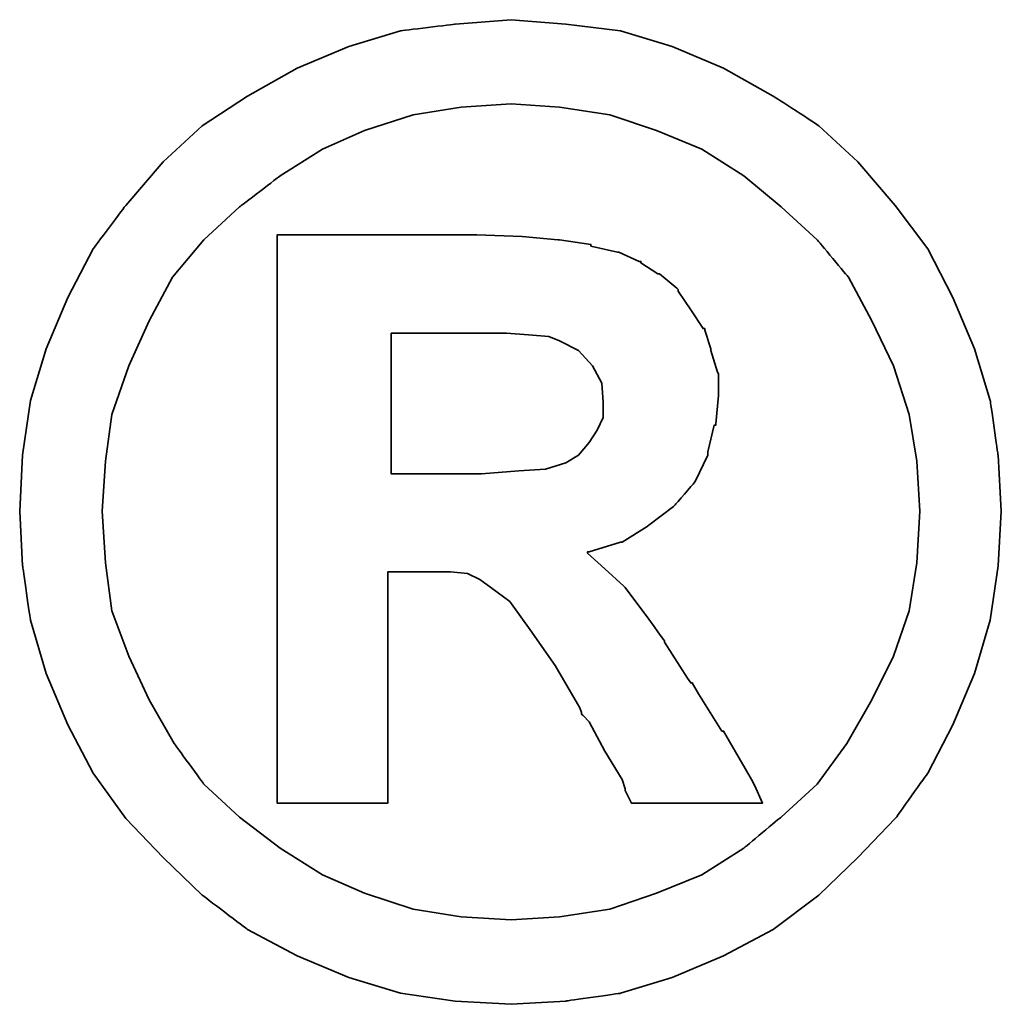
# Model space of a CAD drawing. Header units: inches. Extents: x 20 to 237, y 57 to 170.
# Tile 54 of 55: x 212.735 to 213.499, y 116.141 to 116.908. Entities that reach past the tile are written whole.
import ezdxf

# ---------------------------------------------------------------- set-up
doc = ezdxf.new("R2010")
doc.units = ezdxf.units.IN
doc.header["$LTSCALE"] = 0.1
doc.layers.add('DIM', color=4, linetype='Continuous')
doc.layers.add('layer 1', color=7, linetype='Continuous')

# ---------------------------------------------------------------- blocks, each defined once
blk = doc.blocks.new('TBI MOTION logo(完整正式版)')
at = {"layer": 'layer 1', "color": 22, "lineweight": 35}
for points, knots in [([(81.20634, 4.98624), (81.20634, 4.98624), (81.18649, 5.32862), (81.18649, 5.32862), (81.18649, 5.32862), (81.18649, 5.32862), (81.13886, 5.66206), (81.13886, 5.66206), (81.13886, 5.66206), (81.13886, 5.66206), (81.04359, 5.97764), (81.04359, 5.97764), (81.04359, 5.97764), (81.04359, 5.97764), (80.91061, 6.29124), (80.91061, 6.29124), (80.91061, 6.29124), (80.91061, 6.29124), (80.75778, 6.58697), (80.75778, 6.58697), (80.75778, 6.58697), (80.75778, 6.58697), (80.5593, 6.85294), (80.5593, 6.85294), (80.5593, 6.85294), (80.5593, 6.85294), (80.33105, 7.1189), (80.33105, 7.1189), (80.33105, 7.1189), (80.33105, 7.1189), (80.09287, 7.33921), (80.09287, 7.33921), (80.09287, 7.33921), (80.09287, 7.33921), (79.815, 7.51982), (79.815, 7.51982), (79.815, 7.51982), (79.815, 7.51982), (79.51133, 7.69051), (79.51133, 7.69051), (79.51133, 7.69051), (79.51133, 7.69051), (79.19773, 7.8235), (79.19773, 7.8235), (79.19773, 7.8235), (79.19773, 7.8235), (78.88215, 7.91877), (78.88215, 7.91877), (78.88215, 7.91877), (78.88215, 7.91877), (78.54871, 7.95846), (78.54871, 7.95846), (78.54871, 7.95846), (78.54871, 7.95846), (78.21526, 7.98625), (78.21526, 7.98625), (78.21526, 7.98625), (78.21526, 7.98625), (77.87388, 7.95846), (77.87388, 7.95846), (77.87388, 7.95846), (77.87388, 7.95846), (77.54044, 7.91877), (77.54044, 7.91877), (77.54044, 7.91877), (77.54044, 7.91877), (77.22485, 7.8235), (77.22485, 7.8235), (77.22485, 7.8235), (77.22485, 7.8235), (76.91027, 7.69051), (76.91027, 7.69051), (76.91027, 7.69051), (76.91027, 7.69051), (76.6056, 7.51982), (76.6056, 7.51982), (76.6056, 7.51982), (76.6056, 7.51982), (76.32972, 7.33921), (76.32972, 7.33921), (76.32972, 7.33921), (76.32972, 7.33921), (76.09154, 7.1189), (76.09154, 7.1189), (76.09154, 7.1189), (76.09154, 7.1189), (75.86329, 6.85294), (75.86329, 6.85294), (75.86329, 6.85294), (75.86329, 6.85294), (75.66382, 6.58697), (75.66382, 6.58697), (75.66382, 6.58697), (75.66382, 6.58697), (75.51099, 6.29124), (75.51099, 6.29124), (75.51099, 6.29124), (75.51099, 6.29124), (75.37702, 5.97764), (75.37702, 5.97764), (75.37702, 5.97764), (75.37702, 5.97764), (75.28175, 5.66206), (75.28175, 5.66206), (75.28175, 5.66206), (75.28175, 5.66206), (75.23411, 5.32862), (75.23411, 5.32862), (75.23411, 5.32862), (75.23411, 5.32862), (75.21625, 4.98624), (75.21625, 4.98624), (75.21625, 4.98624), (75.21625, 4.98624), (75.23411, 4.6528), (75.23411, 4.6528), (75.23411, 4.6528), (75.23411, 4.6528), (75.28175, 4.32035), (75.28175, 4.32035), (75.28175, 4.32035), (75.28175, 4.32035), (75.37702, 3.99583), (75.37702, 3.99583), (75.37702, 3.99583), (75.37702, 3.99583), (75.51099, 3.68224), (75.51099, 3.68224), (75.51099, 3.68224), (75.51099, 3.68224), (75.66382, 3.38749), (75.66382, 3.38749), (75.66382, 3.38749), (75.66382, 3.38749), (75.86329, 3.10963), (75.86329, 3.10963), (75.86329, 3.10963), (75.86329, 3.10963), (76.09154, 2.87145), (76.09154, 2.87145), (76.09154, 2.87145), (76.09154, 2.87145), (76.32972, 2.6432), (76.32972, 2.6432), (76.32972, 2.6432), (76.32972, 2.6432), (76.6056, 2.43381), (76.6056, 2.43381), (76.6056, 2.43381), (76.6056, 2.43381), (76.91027, 2.27205), (76.91027, 2.27205), (76.91027, 2.27205), (76.91027, 2.27205), (77.22485, 2.13906), (77.22485, 2.13906), (77.22485, 2.13906), (77.22485, 2.13906), (77.54044, 2.0438), (77.54044, 2.0438), (77.54044, 2.0438), (77.54044, 2.0438), (77.87388, 1.99616), (77.87388, 1.99616), (77.87388, 1.99616), (77.87388, 1.99616), (78.21526, 1.97631), (78.21526, 1.97631), (78.21526, 1.97631), (78.21526, 1.97631), (78.54871, 1.99616), (78.54871, 1.99616), (78.54871, 1.99616), (78.54871, 1.99616), (78.88215, 2.0438), (78.88215, 2.0438), (78.88215, 2.0438), (78.88215, 2.0438), (79.19773, 2.13906), (79.19773, 2.13906), (79.19773, 2.13906), (79.19773, 2.13906), (79.51133, 2.27205), (79.51133, 2.27205), (79.51133, 2.27205), (79.51133, 2.27205), (79.815, 2.43381), (79.815, 2.43381), (79.815, 2.43381), (79.815, 2.43381), (80.09287, 2.6432), (80.09287, 2.6432), (80.09287, 2.6432), (80.09287, 2.6432), (80.33105, 2.87145), (80.33105, 2.87145), (80.33105, 2.87145), (80.33105, 2.87145), (80.5593, 3.10963), (80.5593, 3.10963), (80.5593, 3.10963), (80.5593, 3.10963), (80.75778, 3.38749), (80.75778, 3.38749), (80.75778, 3.38749), (80.75778, 3.38749), (80.91061, 3.68224), (80.91061, 3.68224), (80.91061, 3.68224), (80.91061, 3.68224), (81.04359, 3.99583), (81.04359, 3.99583), (81.04359, 3.99583), (81.04359, 3.99583), (81.13886, 4.32035), (81.13886, 4.32035), (81.13886, 4.32035), (81.13886, 4.32035), (81.18649, 4.6528), (81.18649, 4.6528), (81.18649, 4.6528), (81.18649, 4.6528), (81.20634, 4.98624), (81.20634, 4.98624)], [0, 0, 0, 0, 0.0178571, 0.0178571, 0.0178571, 0.0178572, 0.0357143, 0.0357143, 0.0357143, 0.0357143, 0.0535714, 0.0535714, 0.0535714, 0.0535714, 0.0714286, 0.0714286, 0.0714286, 0.0714286, 0.0892857, 0.0892857, 0.0892857, 0.0892857, 0.1071429, 0.1071429, 0.1071429, 0.1071429, 0.125, 0.125, 0.125, 0.125, 0.1428571, 0.1428571, 0.1428571, 0.1428572, 0.1607143, 0.1607143, 0.1607143, 0.1607143, 0.1785714, 0.1785714, 0.1785714, 0.1785714, 0.1964286, 0.1964286, 0.1964286, 0.1964286, 0.2142857, 0.2142857, 0.2142857, 0.2142857, 0.2321429, 0.2321429, 0.2321429, 0.2321429, 0.25, 0.25, 0.25, 0.25, 0.2678571, 0.2678571, 0.2678571, 0.2678572, 0.2857143, 0.2857143, 0.2857143, 0.2857143, 0.3035714, 0.3035714, 0.3035714, 0.3035714, 0.3214286, 0.3214286, 0.3214286, 0.3214286, 0.3392857, 0.3392857, 0.3392857, 0.3392857, 0.3571429, 0.3571429, 0.3571429, 0.3571429, 0.375, 0.375, 0.375, 0.375, 0.3928571, 0.3928571, 0.3928571, 0.3928572, 0.4107143, 0.4107143, 0.4107143, 0.4107143, 0.4285714, 0.4285714, 0.4285714, 0.4285714, 0.4464286, 0.4464286, 0.4464286, 0.4464286, 0.4642857, 0.4642857, 0.4642857, 0.4642857, 0.4821429, 0.4821429, 0.4821429, 0.4821429, 0.5, 0.5, 0.5, 0.5, 0.5178571, 0.5178571, 0.5178571, 0.5178572, 0.5357143, 0.5357143, 0.5357143, 0.5357143, 0.5535714, 0.5535714, 0.5535714, 0.5535714, 0.5714286, 0.5714286, 0.5714286, 0.5714286, 0.5892857, 0.5892857, 0.5892857, 0.5892857, 0.6071429, 0.6071429, 0.6071429, 0.6071429, 0.625, 0.625, 0.625, 0.625, 0.6428571, 0.6428571, 0.6428571, 0.6428572, 0.6607143, 0.6607143, 0.6607143, 0.6607143, 0.6785714, 0.6785714, 0.6785714, 0.6785714, 0.6964286, 0.6964286, 0.6964286, 0.6964286, 0.7142857, 0.7142857, 0.7142857, 0.7142857, 0.7321429, 0.7321429, 0.7321429, 0.7321429, 0.75, 0.75, 0.75, 0.75, 0.7678571, 0.7678571, 0.7678571, 0.7678572, 0.7857143, 0.7857143, 0.7857143, 0.7857143, 0.8035714, 0.8035714, 0.8035714, 0.8035714, 0.8214286, 0.8214286, 0.8214286, 0.8214286, 0.8392857, 0.8392857, 0.8392857, 0.8392857, 0.8571429, 0.8571429, 0.8571429, 0.8571429, 0.875, 0.875, 0.875, 0.875, 0.8928571, 0.8928571, 0.8928571, 0.8928572, 0.9107143, 0.9107143, 0.9107143, 0.9107143, 0.9285714, 0.9285714, 0.9285714, 0.9285714, 0.9464286, 0.9464286, 0.9464286, 0.9464286, 0.9642857, 0.9642857, 0.9642857, 0.9642857, 0.9821429, 0.9821429, 0.9821429, 0.9821429, 1, 1, 1, 1]), ([(80.71014, 4.98624), (80.71014, 4.98624), (80.69129, 5.29091), (80.69129, 5.29091), (80.69129, 5.29091), (80.69129, 5.29091), (80.64464, 5.57672), (80.64464, 5.57672), (80.64464, 5.57672), (80.64464, 5.57672), (80.54937, 5.87245), (80.54937, 5.87245), (80.54937, 5.87245), (80.54937, 5.87245), (80.41639, 6.14833), (80.41639, 6.14833), (80.41639, 6.14833), (80.41639, 6.14833), (80.27349, 6.41429), (80.27349, 6.41429), (80.27349, 6.41429), (80.27349, 6.41429), (80.08295, 6.64255), (80.08295, 6.64255), (80.08295, 6.64255), (80.08295, 6.64255), (79.86264, 6.84301), (79.86264, 6.84301), (79.86264, 6.84301), (79.86264, 6.84301), (79.63439, 7.03355), (79.63439, 7.03355), (79.63439, 7.03355), (79.63439, 7.03355), (79.37835, 7.1963), (79.37835, 7.1963), (79.37835, 7.1963), (79.37835, 7.1963), (79.10246, 7.30944), (79.10246, 7.30944), (79.10246, 7.30944), (79.10246, 7.30944), (78.81665, 7.40471), (78.81665, 7.40471), (78.81665, 7.40471), (78.81665, 7.40471), (78.511, 7.45234), (78.511, 7.45234), (78.511, 7.45234), (78.511, 7.45234), (78.21526, 7.47219), (78.21526, 7.47219), (78.21526, 7.47219), (78.21526, 7.47219), (77.9106, 7.45234), (77.9106, 7.45234), (77.9106, 7.45234), (77.9106, 7.45234), (77.61685, 7.40471), (77.61685, 7.40471), (77.61685, 7.40471), (77.61685, 7.40471), (77.32012, 7.30944), (77.32012, 7.30944), (77.32012, 7.30944), (77.32012, 7.30944), (77.06309, 7.1963), (77.06309, 7.1963), (77.06309, 7.1963), (77.06309, 7.1963), (76.80606, 7.03355), (76.80606, 7.03355), (76.80606, 7.03355), (76.80606, 7.03355), (76.55797, 6.84301), (76.55797, 6.84301), (76.55797, 6.84301), (76.55797, 6.84301), (76.34063, 6.64255), (76.34063, 6.64255), (76.34063, 6.64255), (76.34063, 6.64255), (76.1491, 6.41429), (76.1491, 6.41429), (76.1491, 6.41429), (76.1491, 6.41429), (76.0062, 6.14833), (76.0062, 6.14833), (76.0062, 6.14833), (76.0062, 6.14833), (75.88314, 5.87245), (75.88314, 5.87245), (75.88314, 5.87245), (75.88314, 5.87245), (75.77794, 5.57672), (75.77794, 5.57672), (75.77794, 5.57672), (75.77794, 5.57672), (75.73924, 5.29091), (75.73924, 5.29091), (75.73924, 5.29091), (75.73924, 5.29091), (75.72039, 4.98624), (75.72039, 4.98624), (75.72039, 4.98624), (75.72039, 4.98624), (75.73924, 4.67165), (75.73924, 4.67165), (75.73924, 4.67165), (75.73924, 4.67165), (75.77794, 4.37791), (75.77794, 4.37791), (75.77794, 4.37791), (75.77794, 4.37791), (75.88314, 4.10102), (75.88314, 4.10102), (75.88314, 4.10102), (75.88314, 4.10102), (76.0062, 3.83407), (76.0062, 3.83407), (76.0062, 3.83407), (76.0062, 3.83407), (76.15902, 3.56811), (76.15902, 3.56811), (76.15902, 3.56811), (76.15902, 3.56811), (76.34063, 3.32001), (76.34063, 3.32001), (76.34063, 3.32001), (76.34063, 3.32001), (76.55797, 3.11955), (76.55797, 3.11955), (76.55797, 3.11955), (76.55797, 3.11955), (76.80606, 2.92901), (76.80606, 2.92901), (76.80606, 2.92901), (76.80606, 2.92901), (77.06309, 2.76725), (77.06309, 2.76725), (77.06309, 2.76725), (77.06309, 2.76725), (77.32012, 2.65412), (77.32012, 2.65412), (77.32012, 2.65412), (77.32012, 2.65412), (77.61685, 2.55786), (77.61685, 2.55786), (77.61685, 2.55786), (77.61685, 2.55786), (77.9106, 2.51022), (77.9106, 2.51022), (77.9106, 2.51022), (77.9106, 2.51022), (78.21526, 2.49137), (78.21526, 2.49137), (78.21526, 2.49137), (78.21526, 2.49137), (78.511, 2.51022), (78.511, 2.51022), (78.511, 2.51022), (78.511, 2.51022), (78.81665, 2.55786), (78.81665, 2.55786), (78.81665, 2.55786), (78.81665, 2.55786), (79.10246, 2.65412), (79.10246, 2.65412), (79.10246, 2.65412), (79.10246, 2.65412), (79.37835, 2.76725), (79.37835, 2.76725), (79.37835, 2.76725), (79.37835, 2.76725), (79.63439, 2.92901), (79.63439, 2.92901), (79.63439, 2.92901), (79.63439, 2.92901), (79.86264, 3.11955), (79.86264, 3.11955), (79.86264, 3.11955), (79.86264, 3.11955), (80.08295, 3.32001), (80.08295, 3.32001), (80.08295, 3.32001), (80.08295, 3.32001), (80.26356, 3.56811), (80.26356, 3.56811), (80.26356, 3.56811), (80.26356, 3.56811), (80.41639, 3.83407), (80.41639, 3.83407), (80.41639, 3.83407), (80.41639, 3.83407), (80.54937, 4.10102), (80.54937, 4.10102), (80.54937, 4.10102), (80.54937, 4.10102), (80.64464, 4.37791), (80.64464, 4.37791), (80.64464, 4.37791), (80.64464, 4.37791), (80.69129, 4.67165), (80.69129, 4.67165), (80.69129, 4.67165), (80.69129, 4.67165), (80.71014, 4.98624), (80.71014, 4.98624)], [0, 0, 0, 0, 0.0192308, 0.0192308, 0.0192308, 0.0192308, 0.0384615, 0.0384615, 0.0384615, 0.0384615, 0.0576923, 0.0576923, 0.0576923, 0.0576923, 0.0769231, 0.0769231, 0.0769231, 0.0769231, 0.0961538, 0.0961538, 0.0961538, 0.0961539, 0.1153846, 0.1153846, 0.1153846, 0.1153846, 0.1346154, 0.1346154, 0.1346154, 0.1346154, 0.1538462, 0.1538462, 0.1538462, 0.1538462, 0.1730769, 0.1730769, 0.1730769, 0.1730769, 0.1923077, 0.1923077, 0.1923077, 0.1923077, 0.2115385, 0.2115385, 0.2115385, 0.2115385, 0.2307692, 0.2307692, 0.2307692, 0.2307692, 0.25, 0.25, 0.25, 0.25, 0.2692308, 0.2692308, 0.2692308, 0.2692308, 0.2884615, 0.2884615, 0.2884615, 0.2884615, 0.3076923, 0.3076923, 0.3076923, 0.3076923, 0.3269231, 0.3269231, 0.3269231, 0.3269231, 0.3461538, 0.3461538, 0.3461538, 0.3461539, 0.3653846, 0.3653846, 0.3653846, 0.3653846, 0.3846154, 0.3846154, 0.3846154, 0.3846154, 0.4038462, 0.4038462, 0.4038462, 0.4038462, 0.4230769, 0.4230769, 0.4230769, 0.4230769, 0.4423077, 0.4423077, 0.4423077, 0.4423077, 0.4615385, 0.4615385, 0.4615385, 0.4615385, 0.4807692, 0.4807692, 0.4807692, 0.4807692, 0.5, 0.5, 0.5, 0.5, 0.5192308, 0.5192308, 0.5192308, 0.5192308, 0.5384615, 0.5384615, 0.5384615, 0.5384615, 0.5576923, 0.5576923, 0.5576923, 0.5576923, 0.5769231, 0.5769231, 0.5769231, 0.5769231, 0.5961538, 0.5961538, 0.5961538, 0.5961539, 0.6153846, 0.6153846, 0.6153846, 0.6153846, 0.6346154, 0.6346154, 0.6346154, 0.6346154, 0.6538462, 0.6538462, 0.6538462, 0.6538462, 0.6730769, 0.6730769, 0.6730769, 0.6730769, 0.6923077, 0.6923077, 0.6923077, 0.6923077, 0.7115385, 0.7115385, 0.7115385, 0.7115385, 0.7307692, 0.7307692, 0.7307692, 0.7307692, 0.75, 0.75, 0.75, 0.75, 0.7692308, 0.7692308, 0.7692308, 0.7692308, 0.7884615, 0.7884615, 0.7884615, 0.7884615, 0.8076923, 0.8076923, 0.8076923, 0.8076923, 0.8269231, 0.8269231, 0.8269231, 0.8269231, 0.8461538, 0.8461538, 0.8461538, 0.8461539, 0.8653846, 0.8653846, 0.8653846, 0.8653846, 0.8846154, 0.8846154, 0.8846154, 0.8846154, 0.9038462, 0.9038462, 0.9038462, 0.9038462, 0.9230769, 0.9230769, 0.9230769, 0.9230769, 0.9423077, 0.9423077, 0.9423077, 0.9423077, 0.9615385, 0.9615385, 0.9615385, 0.9615385, 0.9807692, 0.9807692, 0.9807692, 0.9807692, 1, 1, 1, 1]), ([(76.78721, 3.2823), (76.78721, 3.2823), (76.78721, 3.32001), (76.78721, 3.32001), (76.78721, 3.32001), (76.78721, 3.32001), (76.78721, 3.42422), (76.78721, 3.42422), (76.78721, 3.42422), (76.78721, 3.42422), (76.78721, 3.59689), (76.78721, 3.59689), (76.78721, 3.59689), (76.78721, 3.59689), (76.78721, 3.80529), (76.78721, 3.80529), (76.78721, 3.80529), (76.78721, 3.80529), (76.78721, 4.0524), (76.78721, 4.0524), (76.78721, 4.0524), (76.78721, 4.0524), (76.78721, 4.32035), (76.78721, 4.32035), (76.78721, 4.32035), (76.78721, 4.32035), (76.78721, 4.92868), (76.78721, 4.92868), (76.78721, 4.92868), (76.78721, 4.92868), (76.78721, 5.53801), (76.78721, 5.53801), (76.78721, 5.53801), (76.78721, 5.53801), (76.78721, 5.82482), (76.78721, 5.82482), (76.78721, 5.82482), (76.78721, 5.82482), (76.78721, 6.07291), (76.78721, 6.07291), (76.78721, 6.07291), (76.78721, 6.07291), (76.78721, 6.30017), (76.78721, 6.30017), (76.78721, 6.30017), (76.78721, 6.30017), (76.78721, 6.45399), (76.78721, 6.45399), (76.78721, 6.45399), (76.78721, 6.45399), (76.78721, 6.5572), (76.78721, 6.5572), (76.78721, 6.5572), (76.78721, 6.5572), (76.78721, 6.59689), (76.78721, 6.59689), (76.78721, 6.59689), (76.78721, 6.59689), (76.78721, 6.67232), (76.78721, 6.67232), (76.78721, 6.67232), (76.78721, 6.67232), (76.8537, 6.67232), (76.8537, 6.67232), (76.8537, 6.67232), (76.8537, 6.67232), (76.87355, 6.67232), (76.87355, 6.67232), (76.87355, 6.67232), (76.87355, 6.67232), (76.91027, 6.67232), (76.91027, 6.67232), (76.91027, 6.67232), (76.91027, 6.67232), (77.04424, 6.67232), (77.04424, 6.67232), (77.04424, 6.67232), (77.04424, 6.67232), (77.22485, 6.67232), (77.22485, 6.67232), (77.22485, 6.67232), (77.22485, 6.67232), (77.43524, 6.67232), (77.43524, 6.67232), (77.43524, 6.67232), (77.43524, 6.67232), (77.65357, 6.67232), (77.65357, 6.67232), (77.65357, 6.67232), (77.65357, 6.67232), (77.82625, 6.67232), (77.82625, 6.67232), (77.82625, 6.67232), (77.82625, 6.67232), (77.94037, 6.67232), (77.94037, 6.67232), (77.94037, 6.67232), (77.94037, 6.67232), (77.97709, 6.67232), (77.97709, 6.67232), (77.97709, 6.67232), (77.97709, 6.67232), (77.99694, 6.67232), (77.99694, 6.67232), (77.99694, 6.67232), (77.99694, 6.67232), (78.00686, 6.67232), (78.00686, 6.67232), (78.00686, 6.67232), (78.00686, 6.67232), (78.28275, 6.6624), (78.28275, 6.6624), (78.28275, 6.6624), (78.28275, 6.6624), (78.50107, 6.64255), (78.50107, 6.64255), (78.50107, 6.64255), (78.50107, 6.64255), (78.511, 6.64255), (78.511, 6.64255), (78.511, 6.64255), (78.511, 6.64255), (78.70154, 6.61476), (78.70154, 6.61476), (78.70154, 6.61476), (78.70154, 6.61476), (78.70154, 6.60483), (78.70154, 6.60483), (78.70154, 6.60483), (78.70154, 6.60483), (78.86429, 6.56713), (78.86429, 6.56713), (78.86429, 6.56713), (78.86429, 6.56713), (78.87223, 6.56713), (78.87223, 6.56713), (78.87223, 6.56713), (78.87223, 6.56713), (78.99727, 6.51056), (78.99727, 6.51056), (78.99727, 6.51056), (78.99727, 6.51056), (79.00719, 6.51056), (79.00719, 6.51056), (79.00719, 6.51056), (79.00719, 6.51056), (79.00719, 6.50162), (79.00719, 6.50162), (79.00719, 6.50162), (79.00719, 6.50162), (79.1104, 6.43415), (79.1104, 6.43415), (79.1104, 6.43415), (79.1104, 6.43415), (79.12132, 6.43415), (79.12132, 6.43415), (79.12132, 6.43415), (79.12132, 6.43415), (79.22552, 6.34781), (79.22552, 6.34781), (79.22552, 6.34781), (79.22552, 6.34781), (79.23544, 6.33888), (79.23544, 6.33888), (79.23544, 6.33888), (79.23544, 6.33888), (79.23544, 6.32895), (79.23544, 6.32895), (79.23544, 6.32895), (79.23544, 6.32895), (79.31087, 6.21483), (79.31087, 6.21483), (79.31087, 6.21483), (79.31087, 6.21483), (79.38629, 6.1007), (79.38629, 6.1007), (79.38629, 6.1007), (79.38629, 6.1007), (79.3972, 6.1007), (79.3972, 6.1007), (79.3972, 6.1007), (79.3972, 6.1007), (79.3972, 6.09078), (79.3972, 6.09078), (79.3972, 6.09078), (79.3972, 6.09078), (79.43392, 5.97764), (79.43392, 5.97764), (79.43392, 5.97764), (79.43392, 5.97764), (79.43392, 5.96772), (79.43392, 5.96772), (79.43392, 5.96772), (79.43392, 5.96772), (79.47362, 5.83474), (79.47362, 5.83474), (79.47362, 5.83474), (79.47362, 5.83474), (79.48156, 5.82482), (79.48156, 5.82482), (79.48156, 5.82482), (79.48156, 5.82482), (79.48156, 5.69977), (79.48156, 5.69977), (79.48156, 5.69977), (79.48156, 5.69977), (79.48156, 5.69183), (79.48156, 5.69183), (79.48156, 5.69183), (79.48156, 5.69183), (79.4637, 5.51915), (79.4637, 5.51915), (79.4637, 5.51915), (79.4637, 5.51915), (79.4637, 5.51122), (79.4637, 5.51122), (79.4637, 5.51122), (79.4637, 5.51122), (79.45377, 5.51122), (79.45377, 5.51122), (79.45377, 5.51122), (79.45377, 5.51122), (79.41507, 5.34847), (79.41507, 5.34847), (79.41507, 5.34847), (79.41507, 5.34847), (79.41507, 5.33854), (79.41507, 5.33854), (79.41507, 5.33854), (79.41507, 5.33854), (79.41507, 5.32862), (79.41507, 5.32862), (79.41507, 5.32862), (79.41507, 5.32862), (79.33865, 5.16785), (79.33865, 5.16785), (79.33865, 5.16785), (79.33865, 5.16785), (79.33071, 5.15693), (79.33071, 5.15693), (79.33071, 5.15693), (79.33071, 5.15693), (79.2156, 5.02495), (79.2156, 5.02495), (79.2156, 5.02495), (79.2156, 5.02495), (79.20567, 5.01502), (79.20567, 5.01502), (79.20567, 5.01502), (79.20567, 5.01502), (79.05483, 4.89991), (79.05483, 4.89991), (79.05483, 4.89991), (79.05483, 4.89991), (79.04491, 4.89197), (79.04491, 4.89197), (79.04491, 4.89197), (79.04491, 4.89197), (78.89208, 4.7967), (78.89208, 4.7967), (78.89208, 4.7967), (78.89208, 4.7967), (78.88215, 4.7967), (78.88215, 4.7967), (78.88215, 4.7967), (78.88215, 4.7967), (78.69161, 4.73913), (78.69161, 4.73913), (78.69161, 4.73913), (78.69161, 4.73913), (78.68169, 4.73913), (78.68169, 4.73913), (78.68169, 4.73913), (78.68169, 4.73913), (78.68169, 4.72921), (78.68169, 4.72921), (78.68169, 4.72921), (78.68169, 4.72921), (78.78688, 4.63394), (78.78688, 4.63394), (78.78688, 4.63394), (78.78688, 4.63394), (78.902, 4.52875), (78.902, 4.52875), (78.902, 4.52875), (78.902, 4.52875), (78.91093, 4.52081), (78.91093, 4.52081), (78.91093, 4.52081), (78.91093, 4.52081), (79.02506, 4.36798), (79.02506, 4.36798), (79.02506, 4.36798), (79.02506, 4.36798), (79.1501, 4.1953), (79.1501, 4.1953), (79.1501, 4.1953), (79.1501, 4.1953), (79.1501, 4.18736), (79.1501, 4.18736), (79.1501, 4.18736), (79.1501, 4.18736), (79.29201, 3.96705), (79.29201, 3.96705), (79.29201, 3.96705), (79.29201, 3.96705), (79.31087, 3.93828), (79.31087, 3.93828), (79.31087, 3.93828), (79.31087, 3.93828), (79.32079, 3.93828), (79.32079, 3.93828), (79.32079, 3.93828), (79.32079, 3.93828), (79.3585, 3.87178), (79.3585, 3.87178), (79.3585, 3.87178), (79.3585, 3.87178), (79.50141, 3.64353), (79.50141, 3.64353), (79.50141, 3.64353), (79.50141, 3.64353), (79.51133, 3.64353), (79.51133, 3.64353), (79.51133, 3.64353), (79.51133, 3.64353), (79.64431, 3.41528), (79.64431, 3.41528), (79.64431, 3.41528), (79.64431, 3.41528), (79.68202, 3.3478), (79.68202, 3.3478), (79.68202, 3.3478), (79.68202, 3.3478), (79.70187, 3.31009), (79.70187, 3.31009), (79.70187, 3.31009), (79.70187, 3.31009), (79.7495, 3.2049), (79.7495, 3.2049), (79.7495, 3.2049), (79.7495, 3.2049), (79.64431, 3.2049), (79.64431, 3.2049), (79.64431, 3.2049), (79.64431, 3.2049), (79.62546, 3.2049), (79.62546, 3.2049), (79.62546, 3.2049), (79.62546, 3.2049), (79.53912, 3.2049), (79.53912, 3.2049), (79.53912, 3.2049), (79.53912, 3.2049), (79.31087, 3.2049), (79.31087, 3.2049), (79.31087, 3.2049), (79.31087, 3.2049), (79.08262, 3.2049), (79.08262, 3.2049), (79.08262, 3.2049), (79.08262, 3.2049), (79.00719, 3.2049), (79.00719, 3.2049), (79.00719, 3.2049), (79.00719, 3.2049), (78.98735, 3.2049), (78.98735, 3.2049), (78.98735, 3.2049), (78.98735, 3.2049), (78.94964, 3.2049), (78.94964, 3.2049), (78.94964, 3.2049), (78.94964, 3.2049), (78.92979, 3.24459), (78.92979, 3.24459), (78.92979, 3.24459), (78.92979, 3.24459), (78.91093, 3.2823), (78.91093, 3.2823), (78.91093, 3.2823), (78.91093, 3.2823), (78.91093, 3.29223), (78.91093, 3.29223), (78.91093, 3.29223), (78.91093, 3.29223), (78.89208, 3.3478), (78.89208, 3.3478), (78.89208, 3.3478), (78.89208, 3.3478), (78.78688, 3.52048), (78.78688, 3.52048), (78.78688, 3.52048), (78.78688, 3.52048), (78.69161, 3.7001), (78.69161, 3.7001), (78.69161, 3.7001), (78.69161, 3.7001), (78.6539, 3.7388), (78.6539, 3.7388), (78.6539, 3.7388), (78.6539, 3.7388), (78.64398, 3.74873), (78.64398, 3.74873), (78.64398, 3.74873), (78.64398, 3.74873), (78.64398, 3.75766), (78.64398, 3.75766), (78.64398, 3.75766), (78.64398, 3.75766), (78.63405, 3.78644), (78.63405, 3.78644), (78.63405, 3.78644), (78.63405, 3.78644), (78.48321, 4.04347), (78.48321, 4.04347), (78.48321, 4.04347), (78.48321, 4.04347), (78.33038, 4.2618), (78.33038, 4.2618), (78.33038, 4.2618), (78.33038, 4.2618), (78.20732, 4.43447), (78.20732, 4.43447), (78.20732, 4.43447), (78.20732, 4.43447), (78.09221, 4.52081), (78.09221, 4.52081), (78.09221, 4.52081), (78.09221, 4.52081), (78.02472, 4.56845), (78.02472, 4.56845), (78.02472, 4.56845), (78.02472, 4.56845), (77.9493, 4.60616), (77.9493, 4.60616), (77.9493, 4.60616), (77.9493, 4.60616), (77.8451, 4.61608), (77.8451, 4.61608), (77.8451, 4.61608), (77.8451, 4.61608), (77.71113, 4.61608), (77.71113, 4.61608), (77.71113, 4.61608), (77.71113, 4.61608), (77.69128, 4.61608), (77.69128, 4.61608), (77.69128, 4.61608), (77.69128, 4.61608), (77.67342, 4.61608), (77.67342, 4.61608), (77.67342, 4.61608), (77.67342, 4.61608), (77.5583, 4.61608), (77.5583, 4.61608), (77.5583, 4.61608), (77.5583, 4.61608), (77.46303, 4.61608), (77.46303, 4.61608), (77.46303, 4.61608), (77.46303, 4.61608), (77.46303, 4.54761), (77.46303, 4.54761), (77.46303, 4.54761), (77.46303, 4.54761), (77.46303, 4.47318), (77.46303, 4.47318), (77.46303, 4.47318), (77.46303, 4.47318), (77.46303, 4.24294), (77.46303, 4.24294), (77.46303, 4.24294), (77.46303, 4.24294), (77.46303, 3.99583), (77.46303, 3.99583), (77.46303, 3.99583), (77.46303, 3.99583), (77.46303, 3.72888), (77.46303, 3.72888), (77.46303, 3.72888), (77.46303, 3.72888), (77.46303, 3.51055), (77.46303, 3.51055), (77.46303, 3.51055), (77.46303, 3.51055), (77.46303, 3.42422), (77.46303, 3.42422), (77.46303, 3.42422), (77.46303, 3.42422), (77.46303, 3.35773), (77.46303, 3.35773), (77.46303, 3.35773), (77.46303, 3.35773), (77.46303, 3.30017), (77.46303, 3.30017), (77.46303, 3.30017), (77.46303, 3.30017), (77.46303, 3.2823), (77.46303, 3.2823), (77.46303, 3.2823), (77.46303, 3.2823), (77.46303, 3.2049), (77.46303, 3.2049), (77.46303, 3.2049), (77.46303, 3.2049), (77.39753, 3.2049), (77.39753, 3.2049), (77.39753, 3.2049), (77.39753, 3.2049), (77.37768, 3.2049), (77.37768, 3.2049), (77.37768, 3.2049), (77.37768, 3.2049), (77.32012, 3.2049), (77.32012, 3.2049), (77.32012, 3.2049), (77.32012, 3.2049), (77.12165, 3.2049), (77.12165, 3.2049), (77.12165, 3.2049), (77.12165, 3.2049), (76.94897, 3.2049), (76.94897, 3.2049), (76.94897, 3.2049), (76.94897, 3.2049), (76.8924, 3.2049), (76.8924, 3.2049), (76.8924, 3.2049), (76.8924, 3.2049), (76.8537, 3.2049), (76.8537, 3.2049), (76.8537, 3.2049), (76.8537, 3.2049), (76.78721, 3.2049), (76.78721, 3.2049), (76.78721, 3.2049), (76.78721, 3.2049), (76.78721, 3.2823), (76.78721, 3.2823)], [0, 0, 0, 0, 0.0074074, 0.0074074, 0.0074074, 0.0074074, 0.0148148, 0.0148148, 0.0148148, 0.0148148, 0.0222222, 0.0222222, 0.0222222, 0.0222222, 0.0296296, 0.0296296, 0.0296296, 0.0296296, 0.037037, 0.037037, 0.037037, 0.037037, 0.0444444, 0.0444444, 0.0444444, 0.0444445, 0.0518519, 0.0518519, 0.0518519, 0.0518519, 0.0592593, 0.0592593, 0.0592593, 0.0592593, 0.0666667, 0.0666667, 0.0666667, 0.0666667, 0.0740741, 0.0740741, 0.0740741, 0.0740741, 0.0814815, 0.0814815, 0.0814815, 0.0814815, 0.0888889, 0.0888889, 0.0888889, 0.0888889, 0.0962963, 0.0962963, 0.0962963, 0.0962963, 0.1037037, 0.1037037, 0.1037037, 0.1037037, 0.1111111, 0.1111111, 0.1111111, 0.1111111, 0.1185185, 0.1185185, 0.1185185, 0.1185185, 0.1259259, 0.1259259, 0.1259259, 0.1259259, 0.1333333, 0.1333333, 0.1333333, 0.1333333, 0.1407407, 0.1407407, 0.1407407, 0.1407408, 0.1481481, 0.1481481, 0.1481481, 0.1481482, 0.1555556, 0.1555556, 0.1555556, 0.1555556, 0.162963, 0.162963, 0.162963, 0.162963, 0.1703704, 0.1703704, 0.1703704, 0.1703704, 0.1777778, 0.1777778, 0.1777778, 0.1777778, 0.1851852, 0.1851852, 0.1851852, 0.1851852, 0.1925926, 0.1925926, 0.1925926, 0.1925926, 0.2, 0.2, 0.2, 0.2, 0.2074074, 0.2074074, 0.2074074, 0.2074074, 0.2148148, 0.2148148, 0.2148148, 0.2148148, 0.2222222, 0.2222222, 0.2222222, 0.2222222, 0.2296296, 0.2296296, 0.2296296, 0.2296296, 0.237037, 0.237037, 0.237037, 0.237037, 0.2444444, 0.2444444, 0.2444444, 0.2444445, 0.2518519, 0.2518519, 0.2518519, 0.2518519, 0.2592593, 0.2592593, 0.2592593, 0.2592593, 0.2666667, 0.2666667, 0.2666667, 0.2666667, 0.2740741, 0.2740741, 0.2740741, 0.2740741, 0.2814815, 0.2814815, 0.2814815, 0.2814815, 0.2888889, 0.2888889, 0.2888889, 0.2888889, 0.2962963, 0.2962963, 0.2962963, 0.2962963, 0.3037037, 0.3037037, 0.3037037, 0.3037037, 0.3111111, 0.3111111, 0.3111111, 0.3111111, 0.3185185, 0.3185185, 0.3185185, 0.3185185, 0.3259259, 0.3259259, 0.3259259, 0.3259259, 0.3333333, 0.3333333, 0.3333333, 0.3333333, 0.3407407, 0.3407407, 0.3407407, 0.3407408, 0.3481481, 0.3481481, 0.3481481, 0.3481482, 0.3555556, 0.3555556, 0.3555556, 0.3555556, 0.362963, 0.362963, 0.362963, 0.362963, 0.3703704, 0.3703704, 0.3703704, 0.3703704, 0.3777778, 0.3777778, 0.3777778, 0.3777778, 0.3851852, 0.3851852, 0.3851852, 0.3851852, 0.3925926, 0.3925926, 0.3925926, 0.3925926, 0.4, 0.4, 0.4, 0.4, 0.4074074, 0.4074074, 0.4074074, 0.4074074, 0.4148148, 0.4148148, 0.4148148, 0.4148148, 0.4222222, 0.4222222, 0.4222222, 0.4222222, 0.4296296, 0.4296296, 0.4296296, 0.4296296, 0.437037, 0.437037, 0.437037, 0.437037, 0.4444444, 0.4444444, 0.4444444, 0.4444445, 0.4518519, 0.4518519, 0.4518519, 0.4518519, 0.4592593, 0.4592593, 0.4592593, 0.4592593, 0.4666667, 0.4666667, 0.4666667, 0.4666667, 0.4740741, 0.4740741, 0.4740741, 0.4740741, 0.4814815, 0.4814815, 0.4814815, 0.4814815, 0.4888889, 0.4888889, 0.4888889, 0.4888889, 0.4962963, 0.4962963, 0.4962963, 0.4962963, 0.5037037, 0.5037037, 0.5037037, 0.5037037, 0.5111111, 0.5111111, 0.5111111, 0.5111111, 0.5185185, 0.5185185, 0.5185185, 0.5185185, 0.5259259, 0.5259259, 0.5259259, 0.5259259, 0.5333333, 0.5333333, 0.5333333, 0.5333333, 0.5407407, 0.5407407, 0.5407407, 0.5407408, 0.5481481, 0.5481481, 0.5481481, 0.5481482, 0.5555556, 0.5555556, 0.5555556, 0.5555556, 0.562963, 0.562963, 0.562963, 0.562963, 0.5703704, 0.5703704, 0.5703704, 0.5703704, 0.5777778, 0.5777778, 0.5777778, 0.5777778, 0.5851852, 0.5851852, 0.5851852, 0.5851852, 0.5925926, 0.5925926, 0.5925926, 0.5925926, 0.6, 0.6, 0.6, 0.6, 0.6074074, 0.6074074, 0.6074074, 0.6074074, 0.6148148, 0.6148148, 0.6148148, 0.6148148, 0.6222222, 0.6222222, 0.6222222, 0.6222222, 0.6296296, 0.6296296, 0.6296296, 0.6296296, 0.637037, 0.637037, 0.637037, 0.637037, 0.6444444, 0.6444444, 0.6444444, 0.6444445, 0.6518519, 0.6518519, 0.6518519, 0.6518519, 0.6592593, 0.6592593, 0.6592593, 0.6592593, 0.6666667, 0.6666667, 0.6666667, 0.6666667, 0.6740741, 0.6740741, 0.6740741, 0.6740741, 0.6814815, 0.6814815, 0.6814815, 0.6814815, 0.6888889, 0.6888889, 0.6888889, 0.6888889, 0.6962963, 0.6962963, 0.6962963, 0.6962963, 0.7037037, 0.7037037, 0.7037037, 0.7037037, 0.7111111, 0.7111111, 0.7111111, 0.7111111, 0.7185185, 0.7185185, 0.7185185, 0.7185185, 0.7259259, 0.7259259, 0.7259259, 0.7259259, 0.7333333, 0.7333333, 0.7333333, 0.7333333, 0.7407407, 0.7407407, 0.7407407, 0.7407408, 0.7481481, 0.7481481, 0.7481481, 0.7481482, 0.7555556, 0.7555556, 0.7555556, 0.7555556, 0.762963, 0.762963, 0.762963, 0.762963, 0.7703704, 0.7703704, 0.7703704, 0.7703704, 0.7777778, 0.7777778, 0.7777778, 0.7777778, 0.7851852, 0.7851852, 0.7851852, 0.7851852, 0.7925926, 0.7925926, 0.7925926, 0.7925926, 0.8, 0.8, 0.8, 0.8, 0.8074074, 0.8074074, 0.8074074, 0.8074074, 0.8148148, 0.8148148, 0.8148148, 0.8148148, 0.8222222, 0.8222222, 0.8222222, 0.8222222, 0.8296296, 0.8296296, 0.8296296, 0.8296296, 0.837037, 0.837037, 0.837037, 0.837037, 0.8444444, 0.8444444, 0.8444444, 0.8444445, 0.8518519, 0.8518519, 0.8518519, 0.8518519, 0.8592593, 0.8592593, 0.8592593, 0.8592593, 0.8666667, 0.8666667, 0.8666667, 0.8666667, 0.8740741, 0.8740741, 0.8740741, 0.8740741, 0.8814815, 0.8814815, 0.8814815, 0.8814815, 0.8888889, 0.8888889, 0.8888889, 0.8888889, 0.8962963, 0.8962963, 0.8962963, 0.8962963, 0.9037037, 0.9037037, 0.9037037, 0.9037037, 0.9111111, 0.9111111, 0.9111111, 0.9111111, 0.9185185, 0.9185185, 0.9185185, 0.9185185, 0.9259259, 0.9259259, 0.9259259, 0.9259259, 0.9333333, 0.9333333, 0.9333333, 0.9333333, 0.9407407, 0.9407407, 0.9407407, 0.9407408, 0.9481481, 0.9481481, 0.9481481, 0.9481482, 0.9555556, 0.9555556, 0.9555556, 0.9555556, 0.962963, 0.962963, 0.962963, 0.962963, 0.9703704, 0.9703704, 0.9703704, 0.9703704, 0.9777778, 0.9777778, 0.9777778, 0.9777778, 0.9851852, 0.9851852, 0.9851852, 0.9851852, 0.9925926, 0.9925926, 0.9925926, 0.9925926, 1, 1, 1, 1]), ([(77.48288, 6.07291), (77.48288, 6.07291), (77.48288, 5.99551), (77.48288, 5.99551), (77.48288, 5.99551), (77.48288, 5.99551), (77.48288, 5.82482), (77.48288, 5.82482), (77.48288, 5.82482), (77.48288, 5.82482), (77.48288, 5.63328), (77.48288, 5.63328), (77.48288, 5.63328), (77.48288, 5.63328), (77.48288, 5.46358), (77.48288, 5.46358), (77.48288, 5.46358), (77.48288, 5.46358), (77.48288, 5.29091), (77.48288, 5.29091), (77.48288, 5.29091), (77.48288, 5.29091), (77.48288, 5.21449), (77.48288, 5.21449), (77.48288, 5.21449), (77.48288, 5.21449), (77.50074, 5.21449), (77.50074, 5.21449), (77.50074, 5.21449), (77.50074, 5.21449), (77.71113, 5.21449), (77.71113, 5.21449), (77.71113, 5.21449), (77.71113, 5.21449), (77.94037, 5.21449), (77.94037, 5.21449), (77.94037, 5.21449), (77.94037, 5.21449), (78.01579, 5.21449), (78.01579, 5.21449), (78.01579, 5.21449), (78.01579, 5.21449), (78.03465, 5.21449), (78.03465, 5.21449), (78.03465, 5.21449), (78.03465, 5.21449), (78.2629, 5.23335), (78.2629, 5.23335), (78.2629, 5.23335), (78.2629, 5.23335), (78.42565, 5.24327), (78.42565, 5.24327), (78.42565, 5.24327), (78.42565, 5.24327), (78.54871, 5.28098), (78.54871, 5.28098), (78.54871, 5.28098), (78.54871, 5.28098), (78.62611, 5.32862), (78.62611, 5.32862), (78.62611, 5.32862), (78.62611, 5.32862), (78.69161, 5.40503), (78.69161, 5.40503), (78.69161, 5.40503), (78.69161, 5.40503), (78.73925, 5.48145), (78.73925, 5.48145), (78.73925, 5.48145), (78.73925, 5.48145), (78.77696, 5.55885), (78.77696, 5.55885), (78.77696, 5.55885), (78.77696, 5.55885), (78.77696, 5.65214), (78.77696, 5.65214), (78.77696, 5.65214), (78.77696, 5.65214), (78.76902, 5.76726), (78.76902, 5.76726), (78.76902, 5.76726), (78.76902, 5.76726), (78.71146, 5.87245), (78.71146, 5.87245), (78.71146, 5.87245), (78.71146, 5.87245), (78.62611, 5.96772), (78.62611, 5.96772), (78.62611, 5.96772), (78.62611, 5.96772), (78.511, 6.02528), (78.511, 6.02528), (78.511, 6.02528), (78.511, 6.02528), (78.44451, 6.05306), (78.44451, 6.05306), (78.44451, 6.05306), (78.44451, 6.05306), (78.32046, 6.06299), (78.32046, 6.06299), (78.32046, 6.06299), (78.32046, 6.06299), (78.18748, 6.07291), (78.18748, 6.07291), (78.18748, 6.07291), (78.18748, 6.07291), (77.99694, 6.07291), (77.99694, 6.07291), (77.99694, 6.07291), (77.99694, 6.07291), (77.97709, 6.07291), (77.97709, 6.07291), (77.97709, 6.07291), (77.97709, 6.07291), (77.90167, 6.07291), (77.90167, 6.07291), (77.90167, 6.07291), (77.90167, 6.07291), (77.69128, 6.07291), (77.69128, 6.07291), (77.69128, 6.07291), (77.69128, 6.07291), (77.50074, 6.07291), (77.50074, 6.07291), (77.50074, 6.07291), (77.50074, 6.07291), (77.48288, 6.07291), (77.48288, 6.07291)], [0, 0, 0, 0, 0.03125, 0.03125, 0.03125, 0.03125, 0.0625, 0.0625, 0.0625, 0.0625, 0.09375, 0.09375, 0.09375, 0.09375, 0.125, 0.125, 0.125, 0.125, 0.15625, 0.15625, 0.15625, 0.15625, 0.1875, 0.1875, 0.1875, 0.1875, 0.21875, 0.21875, 0.21875, 0.21875, 0.25, 0.25, 0.25, 0.25, 0.28125, 0.28125, 0.28125, 0.28125, 0.3125, 0.3125, 0.3125, 0.3125, 0.34375, 0.34375, 0.34375, 0.34375, 0.375, 0.375, 0.375, 0.375, 0.40625, 0.40625, 0.40625, 0.40625, 0.4375, 0.4375, 0.4375, 0.4375, 0.46875, 0.46875, 0.46875, 0.46875, 0.5, 0.5, 0.5, 0.5, 0.53125, 0.53125, 0.53125, 0.53125, 0.5625, 0.5625, 0.5625, 0.5625, 0.59375, 0.59375, 0.59375, 0.59375, 0.625, 0.625, 0.625, 0.625, 0.65625, 0.65625, 0.65625, 0.65625, 0.6875, 0.6875, 0.6875, 0.6875, 0.71875, 0.71875, 0.71875, 0.71875, 0.75, 0.75, 0.75, 0.75, 0.78125, 0.78125, 0.78125, 0.78125, 0.8125, 0.8125, 0.8125, 0.8125, 0.84375, 0.84375, 0.84375, 0.84375, 0.875, 0.875, 0.875, 0.875, 0.90625, 0.90625, 0.90625, 0.90625, 0.9375, 0.9375, 0.9375, 0.9375, 0.96875, 0.96875, 0.96875, 0.96875, 1, 1, 1, 1])]:
    blk.add_open_spline(points, degree=3, knots=knots, dxfattribs=at)

msp = doc.modelspace()

# ---------------------------------------------------------------- block references
at = {"layer": 'DIM', "xscale": 0.1275750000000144, "yscale": 0.1275750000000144, "zscale": 0.1275750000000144}
msp.add_blockref('TBI MOTION logo(完整正式版)', (203.1389, 115.88873), dxfattribs=at)

doc.saveas('drawing.dxf')
